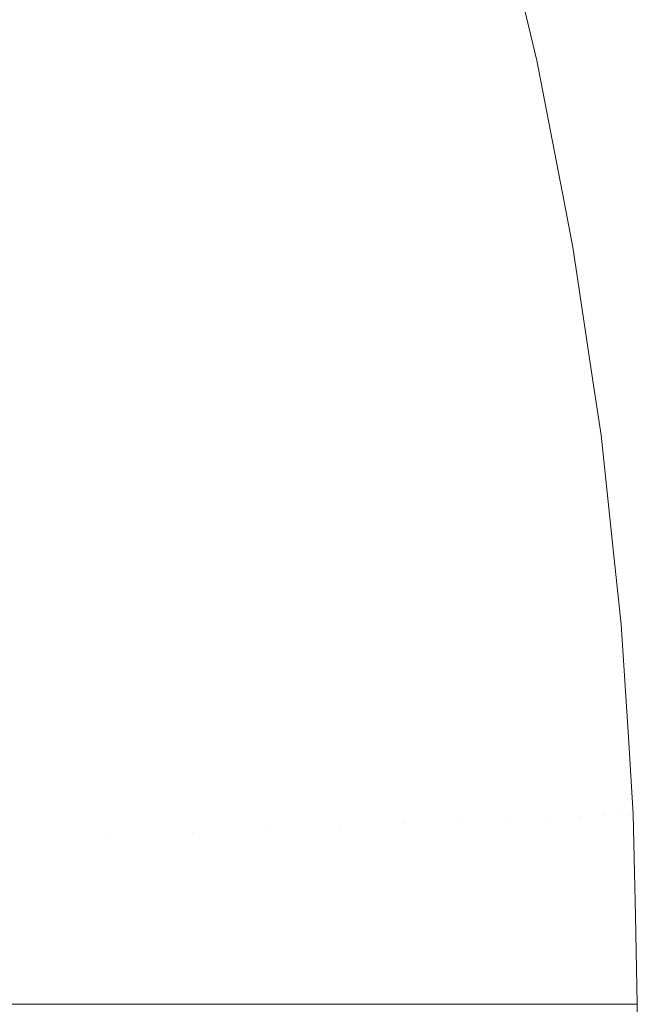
# Model space of a CAD drawing. Header units: centimetres. Extents: x -25.9 to 27.4, y -28.2 to -26.4.
# Tile 194 of 199: x 27.3577 to 27.3714, y -26.46 to -26.438. Entities that reach past the tile are written whole.
import ezdxf

# ---------------------------------------------------------------- set-up
doc = ezdxf.new("R2010")
doc.units = ezdxf.units.CM
doc.header["$LTSCALE"] = 2.54
doc.layers.add('Lucido design-1', color=7, linetype='Continuous')

# ---------------------------------------------------------------- blocks, each defined once
blk = doc.blocks.new('Gruppo-4-1')
at = {"color": 7, "linetype": 'Continuous', "lineweight": 9}
for points, invisible_edges in [([(27.367046, -26.435106, 540.435511), (27.368016, -26.439186, 540.435511), (27.368562, -26.439068, 540.43139), (27.367586, -26.434965, 540.43139)], 15), ([(27.367862, -26.434893, 539.811541), (27.368841, -26.439008, 539.811541), (27.368414, -26.4391, 539.807427), (27.36744, -26.435003, 539.807427)], 15), ([(27.367586, -26.434965, 540.43139), (27.368562, -26.439068, 540.43139), (27.368939, -26.438987, 540.427254), (27.367959, -26.434868, 540.427254)], 15), ([(27.36812, -26.434826, 539.815674), (27.369101, -26.438952, 539.815674), (27.368841, -26.439008, 539.811541), (27.367862, -26.434893, 539.811541)], 15), ([(27.367959, -26.434868, 540.427254), (27.368939, -26.438987, 540.427254), (27.369148, -26.438942, 540.423108), (27.368166, -26.434814, 540.423108)], 15), ([(27.369101, -26.438952, 539.815674), (27.36812, -26.434826, 539.815674), (27.368212, -26.434802, 539.820033), (27.369018, -26.438193, 539.820033)], 11), ([(27.369018, -26.438193, 540.420033), (27.368212, -26.434802, 540.420033), (27.368166, -26.434814, 540.423108), (27.369148, -26.438942, 540.423108)], 14), ([(27.368212, -26.434802, 540.420033), (27.369018, -26.438193, 540.420033), (27.369018, -26.438193, 539.820033), (27.368212, -26.434802, 539.820033)], 10), ([(27.366854, -26.435156, 539.803337), (27.367822, -26.439228, 539.803337), (27.367066, -26.439391, 539.79928), (27.366105, -26.435351, 539.79928)], 15), ([(27.36634, -26.43529, 540.439608), (27.367303, -26.43934, 540.439608), (27.368016, -26.439186, 540.435511), (27.367046, -26.435106, 540.435511)], 15), ([(27.36744, -26.435003, 539.807427), (27.368414, -26.4391, 539.807427), (27.367822, -26.439228, 539.803337), (27.366854, -26.435156, 539.803337)], 15), ([(27.366105, -26.435351, 539.79928), (27.367066, -26.439391, 539.79928), (27.366147, -26.439589, 539.795262), (27.365196, -26.435588, 539.795262)], 15), ([(27.365468, -26.435517, 540.443675), (27.366423, -26.439529, 540.443675), (27.367303, -26.43934, 540.439608), (27.36634, -26.43529, 540.439608)], 15), ([(27.365196, -26.435588, 539.795262), (27.366147, -26.439589, 539.795262), (27.365069, -26.439821, 539.791289), (27.364128, -26.435866, 539.791289)], 15), ([(27.364433, -26.435786, 540.447705), (27.365377, -26.439755, 540.447705), (27.366423, -26.439529, 540.443675), (27.365468, -26.435517, 540.443675)], 15), ([(27.363235, -26.436098, 540.45169), (27.364167, -26.440016, 540.45169), (27.365377, -26.439755, 540.447705), (27.364433, -26.435786, 540.447705)], 15), ([(27.364128, -26.435866, 539.791289), (27.365069, -26.439821, 539.791289), (27.363832, -26.440088, 539.787368), (27.362903, -26.436184, 539.787368)], 15), ([(27.362903, -26.436184, 539.787368), (27.363832, -26.440088, 539.787368), (27.362439, -26.440388, 539.783506), (27.361525, -26.436543, 539.783506)], 15), ([(27.361875, -26.436452, 540.455624), (27.362793, -26.440312, 540.455624), (27.364167, -26.440016, 540.45169), (27.363235, -26.436098, 540.45169)], 15), ([(27.360357, -26.436847, 540.459498), (27.361259, -26.440642, 540.459498), (27.362793, -26.440312, 540.455624), (27.361875, -26.436452, 540.455624)], 15), ([(27.361525, -26.436543, 539.783506), (27.362439, -26.440388, 539.783506), (27.360894, -26.440721, 539.77971), (27.359995, -26.436942, 539.77971)], 15), ([(27.359995, -26.436942, 539.77971), (27.360894, -26.440721, 539.77971), (27.359199, -26.441086, 539.775984), (27.358318, -26.437378, 539.775984)], 15), ([(27.358681, -26.437284, 540.463308), (27.359567, -26.441007, 540.463308), (27.361259, -26.440642, 540.459498), (27.360357, -26.436847, 540.459498)], 15), ([(27.358318, -26.437378, 539.775984), (27.359199, -26.441086, 539.775984), (27.357358, -26.441483, 539.772337), (27.356495, -26.437853, 539.772337)], 15), ([(27.356851, -26.43776, 540.467045), (27.357718, -26.441405, 540.467045), (27.359567, -26.441007, 540.463308), (27.358681, -26.437284, 540.463308)], 15), ([(27.354869, -26.438276, 540.470703), (27.355716, -26.441837, 540.470703), (27.357718, -26.441405, 540.467045), (27.356851, -26.43776, 540.467045)], 15), ([(27.369148, -26.438942, 540.423108), (27.369194, -26.438932, 540.420033), (27.369018, -26.438193, 540.420033)], 9), ([(27.369194, -26.438932, 539.820033), (27.369018, -26.438193, 539.820033), (27.369018, -26.438193, 540.420033), (27.369194, -26.438932, 540.420033)], 10), ([(27.369018, -26.438193, 539.820033), (27.369194, -26.438932, 539.820033), (27.369101, -26.438952, 539.815674)], 10), ([(27.368414, -26.4391, 539.807427), (27.369214, -26.443235, 539.807427), (27.368617, -26.443337, 539.803337), (27.367822, -26.439228, 539.803337)], 15), ([(27.368016, -26.439186, 540.435511), (27.368812, -26.443304, 540.435511), (27.369362, -26.443209, 540.43139), (27.368562, -26.439068, 540.43139)], 15), ([(27.368841, -26.439008, 539.811541), (27.369644, -26.443161, 539.811541), (27.369214, -26.443235, 539.807427), (27.368414, -26.4391, 539.807427)], 15), ([(27.368562, -26.439068, 540.43139), (27.369362, -26.443209, 540.43139), (27.369743, -26.443144, 540.427254), (27.368939, -26.438987, 540.427254)], 15), ([(27.369101, -26.438952, 539.815674), (27.369906, -26.443116, 539.815674), (27.369644, -26.443161, 539.811541), (27.368841, -26.439008, 539.811541)], 15), ([(27.368939, -26.438987, 540.427254), (27.369743, -26.443144, 540.427254), (27.369954, -26.443108, 540.423108), (27.369148, -26.438942, 540.423108)], 15), ([(27.369906, -26.443116, 539.815674), (27.369101, -26.438952, 539.815674), (27.369194, -26.438932, 539.820033), (27.369812, -26.442127, 539.820033)], 11), ([(27.369812, -26.442127, 540.420033), (27.369194, -26.438932, 540.420033), (27.369148, -26.438942, 540.423108), (27.369954, -26.443108, 540.423108)], 14), ([(27.369194, -26.438932, 540.420033), (27.369812, -26.442127, 540.420033), (27.369812, -26.442127, 539.820033), (27.369194, -26.438932, 539.820033)], 10), ([(27.366423, -26.439529, 540.443675), (27.367206, -26.443579, 540.443675), (27.368093, -26.443427, 540.439608), (27.367303, -26.43934, 540.439608)], 15), ([(27.367822, -26.439228, 539.803337), (27.368617, -26.443337, 539.803337), (27.367854, -26.443468, 539.79928), (27.367066, -26.439391, 539.79928)], 15), ([(27.367303, -26.43934, 540.439608), (27.368093, -26.443427, 540.439608), (27.368812, -26.443304, 540.435511), (27.368016, -26.439186, 540.435511)], 15), ([(27.365377, -26.439755, 540.447705), (27.366152, -26.44376, 540.447705), (27.367206, -26.443579, 540.443675), (27.366423, -26.439529, 540.443675)], 15), ([(27.367066, -26.439391, 539.79928), (27.367854, -26.443468, 539.79928), (27.366928, -26.443627, 539.795262), (27.366147, -26.439589, 539.795262)], 15), ([(27.364167, -26.440016, 540.45169), (27.364931, -26.443969, 540.45169), (27.366152, -26.44376, 540.447705), (27.365377, -26.439755, 540.447705)], 15), ([(27.366147, -26.439589, 539.795262), (27.366928, -26.443627, 539.795262), (27.365841, -26.443813, 539.791289), (27.365069, -26.439821, 539.791289)], 15), ([(27.362793, -26.440312, 540.455624), (27.363547, -26.444206, 540.455624), (27.364931, -26.443969, 540.45169), (27.364167, -26.440016, 540.45169)], 15), ([(27.365069, -26.439821, 539.791289), (27.365841, -26.443813, 539.791289), (27.364594, -26.444027, 539.787368), (27.363832, -26.440088, 539.787368)], 15), ([(27.363832, -26.440088, 539.787368), (27.364594, -26.444027, 539.787368), (27.36319, -26.444268, 539.783506), (27.362439, -26.440388, 539.783506)], 15), ([(27.362439, -26.440388, 539.783506), (27.36319, -26.444268, 539.783506), (27.361632, -26.444535, 539.77971), (27.360894, -26.440721, 539.77971)], 15), ([(27.361259, -26.440642, 540.459498), (27.362, -26.444472, 540.459498), (27.363547, -26.444206, 540.455624), (27.362793, -26.440312, 540.455624)], 15), ([(27.359567, -26.441007, 540.463308), (27.360294, -26.444764, 540.463308), (27.362, -26.444472, 540.459498), (27.361259, -26.440642, 540.459498)], 15), ([(27.360894, -26.440721, 539.77971), (27.361632, -26.444535, 539.77971), (27.359923, -26.444828, 539.775984), (27.359199, -26.441086, 539.775984)], 15), ([(27.359199, -26.441086, 539.775984), (27.359923, -26.444828, 539.775984), (27.358066, -26.445146, 539.772337), (27.357358, -26.441483, 539.772337)], 15), ([(27.357718, -26.441405, 540.467045), (27.35843, -26.445084, 540.467045), (27.360294, -26.444764, 540.463308), (27.359567, -26.441007, 540.463308)], 15), ([(27.357358, -26.441483, 539.772337), (27.358066, -26.445146, 539.772337), (27.356066, -26.445489, 539.768772), (27.355374, -26.441911, 539.768772)], 15), ([(27.355716, -26.441837, 540.470703), (27.356411, -26.44543, 540.470703), (27.35843, -26.445084, 540.467045), (27.357718, -26.441405, 540.467045)], 15), ([(27.369954, -26.443108, 540.423108), (27.37, -26.4431, 540.420033), (27.369812, -26.442127, 540.420033)], 9), ([(27.37, -26.4431, 539.820033), (27.369812, -26.442127, 539.820033), (27.369812, -26.442127, 540.420033), (27.37, -26.4431, 540.420033)], 10), ([(27.369812, -26.442127, 539.820033), (27.37, -26.4431, 539.820033), (27.369906, -26.443116, 539.815674)], 10), ([(27.368093, -26.443427, 540.439608), (27.36871, -26.447544, 540.439608), (27.369433, -26.447451, 540.435511), (27.368812, -26.443304, 540.435511)], 15), ([(27.369214, -26.443235, 539.807427), (27.369837, -26.4474, 539.807427), (27.369236, -26.447477, 539.803337), (27.368617, -26.443337, 539.803337)], 15), ([(27.368812, -26.443304, 540.435511), (27.369433, -26.447451, 540.435511), (27.369987, -26.44738, 540.43139), (27.369362, -26.443209, 540.43139)], 15), ([(27.369644, -26.443161, 539.811541), (27.37027, -26.447344, 539.811541), (27.369837, -26.4474, 539.807427), (27.369214, -26.443235, 539.807427)], 15), ([(27.369362, -26.443209, 540.43139), (27.369987, -26.44738, 540.43139), (27.37037, -26.447331, 540.427254), (27.369743, -26.443144, 540.427254)], 15), ([(27.369906, -26.443116, 539.815674), (27.370534, -26.44731, 539.815674), (27.37027, -26.447344, 539.811541), (27.369644, -26.443161, 539.811541)], 15), ([(27.369743, -26.443144, 540.427254), (27.37037, -26.447331, 540.427254), (27.370582, -26.447304, 540.423108), (27.369954, -26.443108, 540.423108)], 15), ([(27.370534, -26.44731, 539.815674), (27.369906, -26.443116, 539.815674), (27.37, -26.4431, 539.820033), (27.370447, -26.446083, 539.820033)], 11), ([(27.370447, -26.446083, 540.420033), (27.37, -26.4431, 540.420033), (27.369954, -26.443108, 540.423108), (27.370582, -26.447304, 540.423108)], 14), ([(27.37, -26.4431, 540.420033), (27.370447, -26.446083, 540.420033), (27.370447, -26.446083, 539.820033), (27.37, -26.4431, 539.820033)], 10), ([(27.367854, -26.443468, 539.79928), (27.368469, -26.447575, 539.79928), (27.367537, -26.447694, 539.795262), (27.366928, -26.443627, 539.795262)], 15), ([(27.367206, -26.443579, 540.443675), (27.367817, -26.447658, 540.443675), (27.36871, -26.447544, 540.439608), (27.368093, -26.443427, 540.439608)], 15), ([(27.368617, -26.443337, 539.803337), (27.369236, -26.447477, 539.803337), (27.368469, -26.447575, 539.79928), (27.367854, -26.443468, 539.79928)], 15), ([(27.366928, -26.443627, 539.795262), (27.367537, -26.447694, 539.795262), (27.366443, -26.447834, 539.791289), (27.365841, -26.443813, 539.791289)], 15), ([(27.366152, -26.44376, 540.447705), (27.366755, -26.447794, 540.447705), (27.367817, -26.447658, 540.443675), (27.367206, -26.443579, 540.443675)], 15), ([(27.363547, -26.444206, 540.455624), (27.364134, -26.44813, 540.455624), (27.365527, -26.447951, 540.45169), (27.364931, -26.443969, 540.45169)], 15), ([(27.365841, -26.443813, 539.791289), (27.366443, -26.447834, 539.791289), (27.365188, -26.447995, 539.787368), (27.364594, -26.444027, 539.787368)], 15), ([(27.364931, -26.443969, 540.45169), (27.365527, -26.447951, 540.45169), (27.366755, -26.447794, 540.447705), (27.366152, -26.44376, 540.447705)], 15), ([(27.364594, -26.444027, 539.787368), (27.365188, -26.447995, 539.787368), (27.363775, -26.448176, 539.783506), (27.36319, -26.444268, 539.783506)], 15), ([(27.36319, -26.444268, 539.783506), (27.363775, -26.448176, 539.783506), (27.362207, -26.448377, 539.77971), (27.361632, -26.444535, 539.77971)], 15), ([(27.362, -26.444472, 540.459498), (27.362578, -26.448329, 540.459498), (27.364134, -26.44813, 540.455624), (27.363547, -26.444206, 540.455624)], 15), ([(27.361632, -26.444535, 539.77971), (27.362207, -26.448377, 539.77971), (27.360487, -26.448597, 539.775984), (27.359923, -26.444828, 539.775984)], 15), ([(27.360294, -26.444764, 540.463308), (27.36086, -26.448549, 540.463308), (27.362578, -26.448329, 540.459498), (27.362, -26.444472, 540.459498)], 15), ([(27.359923, -26.444828, 539.775984), (27.360487, -26.448597, 539.775984), (27.358619, -26.448836, 539.772337), (27.358066, -26.445146, 539.772337)], 15), ([(27.35843, -26.445084, 540.467045), (27.358984, -26.448789, 540.467045), (27.36086, -26.448549, 540.463308), (27.360294, -26.444764, 540.463308)], 15), ([(27.358066, -26.445146, 539.772337), (27.358619, -26.448836, 539.772337), (27.356605, -26.449094, 539.768772), (27.356066, -26.445489, 539.768772)], 15), ([(27.356411, -26.44543, 540.470703), (27.356953, -26.449049, 540.470703), (27.358984, -26.448789, 540.467045), (27.35843, -26.445084, 540.467045)], 15), ([(27.370582, -26.447304, 540.423108), (27.370629, -26.447298, 540.420033), (27.370447, -26.446083, 540.420033)], 9), ([(27.370629, -26.447298, 539.820033), (27.370447, -26.446083, 539.820033), (27.370447, -26.446083, 540.420033), (27.370629, -26.447298, 540.420033)], 10), ([(27.370447, -26.446083, 539.820033), (27.370629, -26.447298, 539.820033), (27.370534, -26.44731, 539.815674)], 10), ([(27.369236, -26.447477, 539.803337), (27.36968, -26.451638, 539.803337), (27.368909, -26.451704, 539.79928), (27.368469, -26.447575, 539.79928)], 15), ([(27.36871, -26.447544, 540.439608), (27.369151, -26.451683, 540.439608), (27.369878, -26.451622, 540.435511), (27.369433, -26.447451, 540.435511)], 15), ([(27.369837, -26.4474, 539.807427), (27.370283, -26.451587, 539.807427), (27.36968, -26.451638, 539.803337), (27.369236, -26.447477, 539.803337)], 15), ([(27.369433, -26.447451, 540.435511), (27.369878, -26.451622, 540.435511), (27.370434, -26.451574, 540.43139), (27.369987, -26.44738, 540.43139)], 15), ([(27.37027, -26.447344, 539.811541), (27.370718, -26.45155, 539.811541), (27.370283, -26.451587, 539.807427), (27.369837, -26.4474, 539.807427)], 15), ([(27.369987, -26.44738, 540.43139), (27.370434, -26.451574, 540.43139), (27.370818, -26.451542, 540.427254), (27.37037, -26.447331, 540.427254)], 15), ([(27.370534, -26.44731, 539.815674), (27.370984, -26.451527, 539.815674), (27.370718, -26.45155, 539.811541), (27.37027, -26.447344, 539.811541)], 15), ([(27.37037, -26.447331, 540.427254), (27.370818, -26.451542, 540.427254), (27.371031, -26.451523, 540.423108), (27.370582, -26.447304, 540.423108)], 15), ([(27.370984, -26.451527, 539.815674), (27.370534, -26.44731, 539.815674), (27.370629, -26.447298, 539.820033), (27.370923, -26.450057, 539.820033)], 11), ([(27.370923, -26.450057, 540.420033), (27.370629, -26.447298, 540.420033), (27.370582, -26.447304, 540.423108), (27.371031, -26.451523, 540.423108)], 14), ([(27.370629, -26.447298, 540.420033), (27.370923, -26.450057, 540.420033), (27.370923, -26.450057, 539.820033), (27.370629, -26.447298, 539.820033)], 10), ([(27.367537, -26.447694, 539.795262), (27.367973, -26.451784, 539.795262), (27.366873, -26.451877, 539.791289), (27.366443, -26.447834, 539.791289)], 15), ([(27.366755, -26.447794, 540.447705), (27.367188, -26.451851, 540.447705), (27.368254, -26.45176, 540.443675), (27.367817, -26.447658, 540.443675)], 15), ([(27.368469, -26.447575, 539.79928), (27.368909, -26.451704, 539.79928), (27.367973, -26.451784, 539.795262), (27.367537, -26.447694, 539.795262)], 15), ([(27.367817, -26.447658, 540.443675), (27.368254, -26.45176, 540.443675), (27.369151, -26.451683, 540.439608), (27.36871, -26.447544, 540.439608)], 15), ([(27.366443, -26.447834, 539.791289), (27.366873, -26.451877, 539.791289), (27.365613, -26.451985, 539.787368), (27.365188, -26.447995, 539.787368)], 15), ([(27.365527, -26.447951, 540.45169), (27.365954, -26.451956, 540.45169), (27.367188, -26.451851, 540.447705), (27.366755, -26.447794, 540.447705)], 15), ([(27.362578, -26.448329, 540.459498), (27.362991, -26.452208, 540.459498), (27.364554, -26.452075, 540.455624), (27.364134, -26.44813, 540.455624)], 15), ([(27.365188, -26.447995, 539.787368), (27.365613, -26.451985, 539.787368), (27.364193, -26.452105, 539.783506), (27.363775, -26.448176, 539.783506)], 15), ([(27.364134, -26.44813, 540.455624), (27.364554, -26.452075, 540.455624), (27.365954, -26.451956, 540.45169), (27.365527, -26.447951, 540.45169)], 15), ([(27.36086, -26.448549, 540.463308), (27.361265, -26.452355, 540.463308), (27.362991, -26.452208, 540.459498), (27.362578, -26.448329, 540.459498)], 15), ([(27.363775, -26.448176, 539.783506), (27.364193, -26.452105, 539.783506), (27.362618, -26.452239, 539.77971), (27.362207, -26.448377, 539.77971)], 15), ([(27.358984, -26.448789, 540.467045), (27.359381, -26.452515, 540.467045), (27.361265, -26.452355, 540.463308), (27.36086, -26.448549, 540.463308)], 15), ([(27.362207, -26.448377, 539.77971), (27.362618, -26.452239, 539.77971), (27.360891, -26.452386, 539.775984), (27.360487, -26.448597, 539.775984)], 15), ([(27.356953, -26.449049, 540.470703), (27.35734, -26.452689, 540.470703), (27.359381, -26.452515, 540.467045), (27.358984, -26.448789, 540.467045)], 15), ([(27.360487, -26.448597, 539.775984), (27.360891, -26.452386, 539.775984), (27.359014, -26.452546, 539.772337), (27.358619, -26.448836, 539.772337)], 15), ([(27.358619, -26.448836, 539.772337), (27.359014, -26.452546, 539.772337), (27.356991, -26.452718, 539.768772), (27.356605, -26.449094, 539.768772)], 15), ([(27.371031, -26.451523, 540.423108), (27.371078, -26.451519, 540.420033), (27.370923, -26.450057, 540.420033)], 9), ([(27.371078, -26.451519, 539.820033), (27.370923, -26.450057, 539.820033), (27.370923, -26.450057, 540.420033), (27.371078, -26.451519, 540.420033)], 10), ([(27.370923, -26.450057, 539.820033), (27.371078, -26.451519, 539.820033), (27.370984, -26.451527, 539.815674)], 10), ([(27.36968, -26.451638, 539.803337), (27.369946, -26.455815, 539.803337), (27.369173, -26.455848, 539.79928), (27.368909, -26.451704, 539.79928)], 15), ([(27.369151, -26.451683, 540.439608), (27.369416, -26.455838, 540.439608), (27.370145, -26.455807, 540.435511), (27.369878, -26.451622, 540.435511)], 15), ([(27.370283, -26.451587, 539.807427), (27.370551, -26.45579, 539.807427), (27.369946, -26.455815, 539.803337), (27.36968, -26.451638, 539.803337)], 15), ([(27.369878, -26.451622, 540.435511), (27.370145, -26.455807, 540.435511), (27.370702, -26.455783, 540.43139), (27.370434, -26.451574, 540.43139)], 15), ([(27.370718, -26.45155, 539.811541), (27.370988, -26.455771, 539.811541), (27.370551, -26.45579, 539.807427), (27.370283, -26.451587, 539.807427)], 15), ([(27.370434, -26.451574, 540.43139), (27.370702, -26.455783, 540.43139), (27.371088, -26.455767, 540.427254), (27.370818, -26.451542, 540.427254)], 15), ([(27.370984, -26.451527, 539.815674), (27.371253, -26.45576, 539.815674), (27.370988, -26.455771, 539.811541), (27.370718, -26.45155, 539.811541)], 15), ([(27.370818, -26.451542, 540.427254), (27.371088, -26.455767, 540.427254), (27.371301, -26.455758, 540.423108), (27.371031, -26.451523, 540.423108)], 15), ([(27.371253, -26.45576, 539.815674), (27.370984, -26.451527, 539.815674), (27.371078, -26.451519, 539.820033), (27.371239, -26.454041, 539.820033)], 11), ([(27.371239, -26.454041, 540.420033), (27.371078, -26.451519, 540.420033), (27.371031, -26.451523, 540.423108), (27.371301, -26.455758, 540.423108)], 14), ([(27.371078, -26.451519, 540.420033), (27.371239, -26.454041, 540.420033), (27.371239, -26.454041, 539.820033), (27.371078, -26.451519, 539.820033)], 10), ([(27.366873, -26.451877, 539.791289), (27.367132, -26.455935, 539.791289), (27.365868, -26.455989, 539.787368), (27.365613, -26.451985, 539.787368)], 15), ([(27.365954, -26.451956, 540.45169), (27.36621, -26.455974, 540.45169), (27.367447, -26.455922, 540.447705), (27.367188, -26.451851, 540.447705)], 15), ([(27.367973, -26.451784, 539.795262), (27.368235, -26.455888, 539.795262), (27.367132, -26.455935, 539.791289), (27.366873, -26.451877, 539.791289)], 15), ([(27.367188, -26.451851, 540.447705), (27.367447, -26.455922, 540.447705), (27.368516, -26.455876, 540.443675), (27.368254, -26.45176, 540.443675)], 15), ([(27.368909, -26.451704, 539.79928), (27.369173, -26.455848, 539.79928), (27.368235, -26.455888, 539.795262), (27.367973, -26.451784, 539.795262)], 15), ([(27.368254, -26.45176, 540.443675), (27.368516, -26.455876, 540.443675), (27.369416, -26.455838, 540.439608), (27.369151, -26.451683, 540.439608)], 15), ([(27.364193, -26.452105, 539.783506), (27.364445, -26.456049, 539.783506), (27.362866, -26.456116, 539.77971), (27.362618, -26.452239, 539.77971)], 15), ([(27.362991, -26.452208, 540.459498), (27.363239, -26.4561, 540.459498), (27.364807, -26.456034, 540.455624), (27.364554, -26.452075, 540.455624)], 15), ([(27.365613, -26.451985, 539.787368), (27.365868, -26.455989, 539.787368), (27.364445, -26.456049, 539.783506), (27.364193, -26.452105, 539.783506)], 15), ([(27.364554, -26.452075, 540.455624), (27.364807, -26.456034, 540.455624), (27.36621, -26.455974, 540.45169), (27.365954, -26.451956, 540.45169)], 15), ([(27.362618, -26.452239, 539.77971), (27.362866, -26.456116, 539.77971), (27.361133, -26.45619, 539.775984), (27.360891, -26.452386, 539.775984)], 15), ([(27.361265, -26.452355, 540.463308), (27.361509, -26.456174, 540.463308), (27.363239, -26.4561, 540.459498), (27.362991, -26.452208, 540.459498)], 15), ([(27.359014, -26.452546, 539.772337), (27.359251, -26.45627, 539.772337), (27.357223, -26.456356, 539.768772), (27.356991, -26.452718, 539.768772)], 15), ([(27.35734, -26.452689, 540.470703), (27.357573, -26.456341, 540.470703), (27.35962, -26.456254, 540.467045), (27.359381, -26.452515, 540.467045)], 15), ([(27.360891, -26.452386, 539.775984), (27.361133, -26.45619, 539.775984), (27.359251, -26.45627, 539.772337), (27.359014, -26.452546, 539.772337)], 15), ([(27.359381, -26.452515, 540.467045), (27.35962, -26.456254, 540.467045), (27.361509, -26.456174, 540.463308), (27.361265, -26.452355, 540.463308)], 15), ([(27.371301, -26.455758, 540.423108), (27.371348, -26.455756, 540.420033), (27.371239, -26.454041, 540.420033)], 9), ([(27.371348, -26.455756, 539.820033), (27.371239, -26.454041, 539.820033), (27.371239, -26.454041, 540.420033), (27.371348, -26.455756, 540.420033)], 10), ([(27.371239, -26.454041, 539.820033), (27.371348, -26.455756, 539.820033), (27.371253, -26.45576, 539.815674)], 10), ([(27.369416, -26.455838, 540.439608), (27.368516, -26.455876, 540.443675), (27.368604, -26.46, 540.443675), (27.369244, -26.46, 540.440783)], 11), ([(27.369946, -26.455815, 539.803337), (27.370035, -26.46, 539.803337), (27.369261, -26.46, 539.79928), (27.369173, -26.455848, 539.79928)], 13), ([(27.369244, -26.46, 540.440783), (27.369504, -26.46, 540.439608), (27.369416, -26.455838, 540.439608)], 10), ([(27.370145, -26.455807, 540.435511), (27.369416, -26.455838, 540.439608), (27.369504, -26.46, 540.439608), (27.370017, -26.46, 540.436726)], 11), ([(27.370551, -26.45579, 539.807427), (27.370641, -26.46, 539.807427), (27.370035, -26.46, 539.803337), (27.369946, -26.455815, 539.803337)], 13), ([(27.370017, -26.46, 540.436726), (27.370234, -26.46, 540.435511), (27.370145, -26.455807, 540.435511)], 10), ([(27.370702, -26.455783, 540.43139), (27.370145, -26.455807, 540.435511), (27.370234, -26.46, 540.435511), (27.370623, -26.46, 540.432638)], 11), ([(27.370988, -26.455771, 539.811541), (27.371077, -26.46, 539.811541), (27.370641, -26.46, 539.807427), (27.370551, -26.45579, 539.807427)], 13), ([(27.370623, -26.46, 540.432638), (27.370792, -26.46, 540.43139), (27.370702, -26.455783, 540.43139)], 10), ([(27.371088, -26.455767, 540.427254), (27.370702, -26.455783, 540.43139), (27.370792, -26.46, 540.43139), (27.371059, -26.46, 540.428524)], 11), ([(27.371253, -26.45576, 539.815674), (27.371343, -26.46, 539.815674), (27.371077, -26.46, 539.811541), (27.370988, -26.455771, 539.811541)], 13), ([(27.371059, -26.46, 540.428524), (27.371178, -26.46, 540.427254), (27.371088, -26.455767, 540.427254)], 10), ([(27.371301, -26.455758, 540.423108), (27.371088, -26.455767, 540.427254), (27.371178, -26.46, 540.427254), (27.371325, -26.46, 540.424392)], 11), ([(27.371343, -26.46, 539.815674), (27.371253, -26.45576, 539.815674), (27.371348, -26.455756, 539.820033), (27.371397, -26.458028, 539.820033)], 11), ([(27.371397, -26.458028, 540.420033), (27.371348, -26.455756, 540.420033), (27.371301, -26.455758, 540.423108), (27.371391, -26.46, 540.423108)], 14), ([(27.371325, -26.46, 540.424392), (27.371391, -26.46, 540.423108), (27.371301, -26.455758, 540.423108)], 10), ([(27.371348, -26.455756, 540.420033), (27.371397, -26.458028, 540.420033), (27.371397, -26.458028, 539.820033), (27.371348, -26.455756, 539.820033)], 10), ([(27.364445, -26.456049, 539.783506), (27.364529, -26.46, 539.783506), (27.362948, -26.46, 539.77971), (27.362866, -26.456116, 539.77971)], 13), ([(27.364807, -26.456034, 540.455624), (27.363239, -26.4561, 540.459498), (27.363322, -26.46, 540.459498), (27.364514, -26.46, 540.456554)], 11), ([(27.365868, -26.455989, 539.787368), (27.365953, -26.46, 539.787368), (27.364529, -26.46, 539.783506), (27.364445, -26.456049, 539.783506)], 13), ([(27.364514, -26.46, 540.456554), (27.364891, -26.46, 540.455624), (27.364807, -26.456034, 540.455624)], 10), ([(27.36621, -26.455974, 540.45169), (27.364807, -26.456034, 540.455624), (27.364891, -26.46, 540.455624), (27.365937, -26.46, 540.452693)], 11), ([(27.367132, -26.455935, 539.791289), (27.367218, -26.46, 539.791289), (27.365953, -26.46, 539.787368), (27.365868, -26.455989, 539.787368)], 13), ([(27.365937, -26.46, 540.452693), (27.366296, -26.46, 540.45169), (27.36621, -26.455974, 540.45169)], 10), ([(27.367447, -26.455922, 540.447705), (27.36621, -26.455974, 540.45169), (27.366296, -26.46, 540.45169), (27.367202, -26.46, 540.448773)], 11), ([(27.368235, -26.455888, 539.795262), (27.368322, -26.46, 539.795262), (27.367218, -26.46, 539.791289), (27.367132, -26.455935, 539.791289)], 13), ([(27.367202, -26.46, 540.448773), (27.367534, -26.46, 540.447705), (27.367447, -26.455922, 540.447705)], 10), ([(27.368516, -26.455876, 540.443675), (27.367447, -26.455922, 540.447705), (27.367534, -26.46, 540.447705), (27.368305, -26.46, 540.444801)], 11), ([(27.369173, -26.455848, 539.79928), (27.369261, -26.46, 539.79928), (27.368322, -26.46, 539.795262), (27.368235, -26.455888, 539.795262)], 13), ([(27.368305, -26.46, 540.444801), (27.368604, -26.46, 540.443675), (27.368516, -26.455876, 540.443675)], 10), ([(27.359251, -26.45627, 539.772337), (27.359331, -26.46, 539.772337), (27.357301, -26.46, 539.768772), (27.357223, -26.456356, 539.768772)], 13), ([(27.35962, -26.456254, 540.467045), (27.357573, -26.456341, 540.470703), (27.357651, -26.46, 540.470703), (27.359319, -26.46, 540.467724)], 11), ([(27.361133, -26.45619, 539.775984), (27.361214, -26.46, 539.775984), (27.359331, -26.46, 539.772337), (27.359251, -26.45627, 539.772337)], 13), ([(27.359319, -26.46, 540.467724), (27.359699, -26.46, 540.467045), (27.35962, -26.456254, 540.467045)], 10), ([(27.361509, -26.456174, 540.463308), (27.35962, -26.456254, 540.467045), (27.359699, -26.46, 540.467045), (27.361202, -26.46, 540.464076)], 11), ([(27.362866, -26.456116, 539.77971), (27.362948, -26.46, 539.77971), (27.361214, -26.46, 539.775984), (27.361133, -26.45619, 539.775984)], 13), ([(27.361202, -26.46, 540.464076), (27.36159, -26.46, 540.463308), (27.361509, -26.456174, 540.463308)], 10), ([(27.363239, -26.4561, 540.459498), (27.361509, -26.456174, 540.463308), (27.36159, -26.46, 540.463308), (27.362934, -26.46, 540.460351)], 11), ([(27.362934, -26.46, 540.460351), (27.363322, -26.46, 540.459498), (27.363239, -26.4561, 540.459498)], 10), ([(27.371397, -26.458028, 539.820033), (27.371439, -26.46, 539.820033), (27.371343, -26.46, 539.815674)], 8), ([(27.371391, -26.46, 540.423108), (27.371439, -26.46, 540.420033), (27.371397, -26.458028, 540.420033)], 8), ([(27.371397, -26.458028, 539.820033), (27.371397, -26.458028, 540.420033), (27.371439, -26.46, 540.420033), (27.371439, -26.46, 539.820033)], 1), ([(27.357651, -26.46, 540.470703), (27.35729, -26.46, 540.471288), (27.35729, -28.06, 540.471288), (27.357651, -28.06, 540.470703)], 10), ([(27.359331, -26.46, 539.772337), (27.359331, -28.06, 539.772337), (27.357301, -28.06, 539.768772), (27.357301, -26.46, 539.768772)], 5), ([(27.357651, -28.06, 540.470703), (27.359319, -28.06, 540.467724), (27.359319, -26.46, 540.467724), (27.357651, -26.46, 540.470703)], 10), ([(27.359699, -26.46, 540.467045), (27.359319, -26.46, 540.467724), (27.359319, -28.06, 540.467724), (27.359699, -28.06, 540.467045)], 10), ([(27.361214, -26.46, 539.775984), (27.361214, -28.06, 539.775984), (27.359331, -28.06, 539.772337), (27.359331, -26.46, 539.772337)], 5), ([(27.359699, -28.06, 540.467045), (27.361202, -28.06, 540.464076), (27.361202, -26.46, 540.464076), (27.359699, -26.46, 540.467045)], 10), ([(27.36159, -26.46, 540.463308), (27.361202, -26.46, 540.464076), (27.361202, -28.06, 540.464076), (27.36159, -28.06, 540.463308)], 10), ([(27.362948, -26.46, 539.77971), (27.362948, -28.06, 539.77971), (27.361214, -28.06, 539.775984), (27.361214, -26.46, 539.775984)], 5), ([(27.36159, -28.06, 540.463308), (27.362934, -28.06, 540.460351), (27.362934, -26.46, 540.460351), (27.36159, -26.46, 540.463308)], 10), ([(27.363322, -26.46, 540.459498), (27.362934, -26.46, 540.460351), (27.362934, -28.06, 540.460351), (27.363322, -28.06, 540.459498)], 10), ([(27.364529, -26.46, 539.783506), (27.364529, -28.06, 539.783506), (27.362948, -28.06, 539.77971), (27.362948, -26.46, 539.77971)], 5), ([(27.363322, -28.06, 540.459498), (27.364514, -28.06, 540.456554), (27.364514, -26.46, 540.456554), (27.363322, -26.46, 540.459498)], 10), ([(27.364891, -26.46, 540.455624), (27.364514, -26.46, 540.456554), (27.364514, -28.06, 540.456554), (27.364891, -28.06, 540.455624)], 10), ([(27.365953, -26.46, 539.787368), (27.365953, -28.06, 539.787368), (27.364529, -28.06, 539.783506), (27.364529, -26.46, 539.783506)], 5), ([(27.364891, -28.06, 540.455624), (27.365937, -28.06, 540.452693), (27.365937, -26.46, 540.452693), (27.364891, -26.46, 540.455624)], 10), ([(27.366296, -26.46, 540.45169), (27.365937, -26.46, 540.452693), (27.365937, -28.06, 540.452693), (27.366296, -28.06, 540.45169)], 10), ([(27.367218, -26.46, 539.791289), (27.367218, -28.06, 539.791289), (27.365953, -28.06, 539.787368), (27.365953, -26.46, 539.787368)], 5), ([(27.366296, -28.06, 540.45169), (27.367202, -28.06, 540.448773), (27.367202, -26.46, 540.448773), (27.366296, -26.46, 540.45169)], 10), ([(27.367534, -26.46, 540.447705), (27.367202, -26.46, 540.448773), (27.367202, -28.06, 540.448773), (27.367534, -28.06, 540.447705)], 10), ([(27.368322, -26.46, 539.795262), (27.368322, -28.06, 539.795262), (27.367218, -28.06, 539.791289), (27.367218, -26.46, 539.791289)], 5), ([(27.367534, -28.06, 540.447705), (27.368305, -28.06, 540.444801), (27.368305, -26.46, 540.444801), (27.367534, -26.46, 540.447705)], 10), ([(27.368604, -26.46, 540.443675), (27.368305, -26.46, 540.444801), (27.368305, -28.06, 540.444801), (27.368604, -28.06, 540.443675)], 10), ([(27.369261, -26.46, 539.79928), (27.369261, -28.06, 539.79928), (27.368322, -28.06, 539.795262), (27.368322, -26.46, 539.795262)], 5), ([(27.368604, -28.06, 540.443675), (27.369244, -28.06, 540.440783), (27.369244, -26.46, 540.440783), (27.368604, -26.46, 540.443675)], 10), ([(27.369504, -26.46, 540.439608), (27.369244, -26.46, 540.440783), (27.369244, -28.06, 540.440783), (27.369504, -28.06, 540.439608)], 10), ([(27.370035, -26.46, 539.803337), (27.370035, -28.06, 539.803337), (27.369261, -28.06, 539.79928), (27.369261, -26.46, 539.79928)], 5), ([(27.369504, -28.06, 540.439608), (27.370017, -28.06, 540.436726), (27.370017, -26.46, 540.436726), (27.369504, -26.46, 540.439608)], 10), ([(27.370234, -26.46, 540.435511), (27.370017, -26.46, 540.436726), (27.370017, -28.06, 540.436726), (27.370234, -28.06, 540.435511)], 10), ([(27.370641, -26.46, 539.807427), (27.370641, -28.06, 539.807427), (27.370035, -28.06, 539.803337), (27.370035, -26.46, 539.803337)], 5), ([(27.370234, -28.06, 540.435511), (27.370623, -28.06, 540.432638), (27.370623, -26.46, 540.432638), (27.370234, -26.46, 540.435511)], 10), ([(27.370792, -26.46, 540.43139), (27.370623, -26.46, 540.432638), (27.370623, -28.06, 540.432638), (27.370792, -28.06, 540.43139)], 10), ([(27.371077, -26.46, 539.811541), (27.371077, -28.06, 539.811541), (27.370641, -28.06, 539.807427), (27.370641, -26.46, 539.807427)], 5), ([(27.370792, -28.06, 540.43139), (27.371059, -28.06, 540.428524), (27.371059, -26.46, 540.428524), (27.370792, -26.46, 540.43139)], 10), ([(27.371178, -26.46, 540.427254), (27.371059, -26.46, 540.428524), (27.371059, -28.06, 540.428524), (27.371178, -28.06, 540.427254)], 10), ([(27.371343, -26.46, 539.815674), (27.371343, -28.06, 539.815674), (27.371077, -28.06, 539.811541), (27.371077, -26.46, 539.811541)], 5), ([(27.371178, -28.06, 540.427254), (27.371325, -28.06, 540.424392), (27.371325, -26.46, 540.424392), (27.371178, -26.46, 540.427254)], 10), ([(27.371391, -26.46, 540.423108), (27.371325, -26.46, 540.424392), (27.371325, -28.06, 540.424392), (27.371391, -28.06, 540.423108)], 10), ([(27.371439, -26.46, 539.820033), (27.371439, -28.06, 539.820033), (27.371343, -28.06, 539.815674), (27.371343, -26.46, 539.815674)], 4), ([(27.371391, -28.06, 540.423108), (27.371439, -28.06, 540.420033), (27.371439, -26.46, 540.420033), (27.371391, -26.46, 540.423108)], 8)]:
    blk.add_3dface(points, dxfattribs=dict(at, invisible_edges=invisible_edges))
blk.add_3dface([(27.371439, -26.46, 539.820033), (27.371439, -26.46, 540.420033), (27.371439, -28.06, 540.420033), (27.371439, -28.06, 539.820033)], dxfattribs=at)

msp = doc.modelspace()

# ---------------------------------------------------------------- block references
at = {"layer": 'Lucido design-1', "color": 7}
msp.add_blockref('Gruppo-4-1', (0, 0), dxfattribs=at)

doc.saveas('drawing.dxf')
